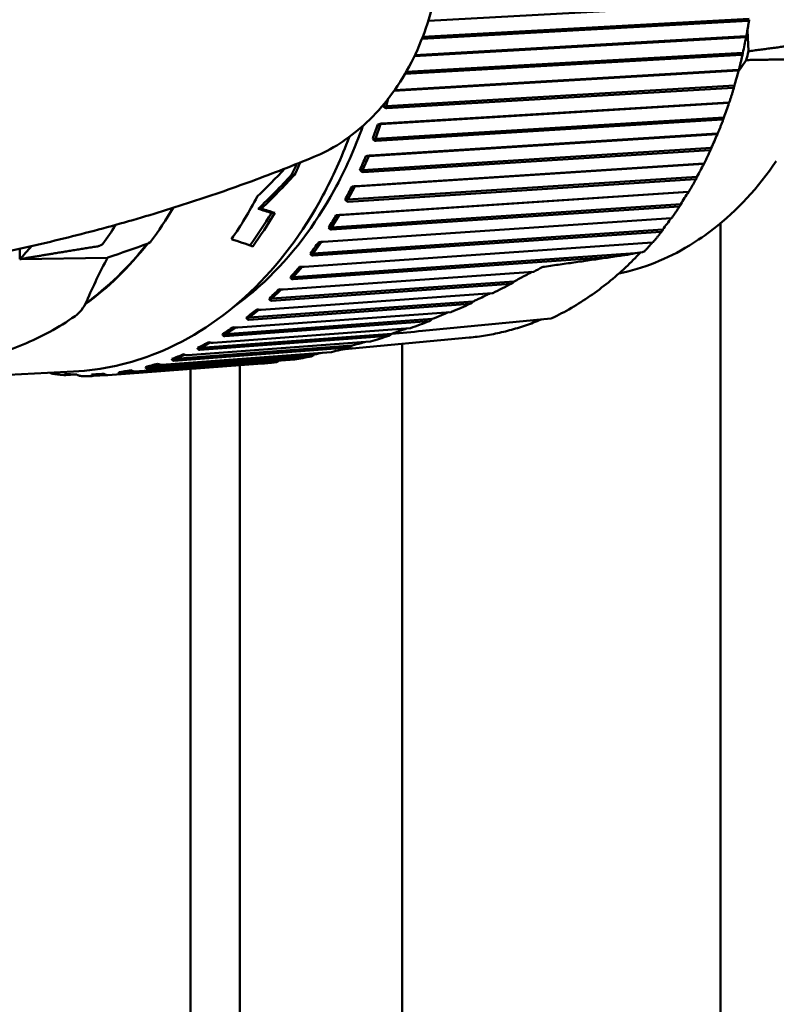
# Model space of a CAD drawing. Header units: millimetres. Extents: x 0 to 4878, y -120 to 1682.
# Tile 212 of 213: x 1248 to 1272, y 1303 to 1334. Entities that reach past the tile are written whole.
import ezdxf

# ---------------------------------------------------------------- set-up
doc = ezdxf.new("R2010")
doc.units = ezdxf.units.MM
doc.header["$LTSCALE"] = 2
doc.layers.add('Sichtbar (ISO)', color=7, linetype='Continuous', lineweight=50)

msp = doc.modelspace()

# ---------------------------------------------------------------- linework, layer by layer
at = {"layer": 'Sichtbar (ISO)'}
for p, q in [((1270.7689, 1334.2669), (1260.8161, 1333.7201)), ((1270.6726, 1333.7195), (1260.6203, 1333.1672)), ((1270.7007, 1333.7779), (1260.643, 1333.2253)), ((1270.6446, 1333.4198), (1270.6773, 1332.7822)), ((1270.6037, 1333.2151), (1260.3867, 1332.6316)), ((1260.4009, 1332.6614), (1270.5905, 1333.2432)), ((1270.6037, 1333.2151), (1270.6089, 1333.2273)), ((1270.4732, 1332.6749), (1260.0949, 1332.0822)), ((1270.5049, 1332.7362), (1260.1306, 1332.1438)), ((1270.5025, 1332.7116), (1270.5049, 1332.7362)), ((1270.6084, 1332.5103), (1270.362, 1332.1471)), ((1270.3726, 1332.1872), (1259.7575, 1331.5586)), ((1259.775, 1331.5835), (1270.3613, 1332.2103)), ((1270.3726, 1332.1872), (1270.3786, 1332.1973)), ((1270.2439, 1331.7218), (1259.5172, 1331.0866)), ((1270.2086, 1331.658), (1259.5399, 1331.0261)), ((1270.24, 1331.6961), (1270.2439, 1331.7218)), ((1270.0774, 1331.1902), (1259.3437, 1330.5328)), ((1259.3921, 1330.5543), (1270.0676, 1331.2081)), ((1259.5825, 1331.3225), (1259.5172, 1331.0866)), ((1270.0774, 1331.1902), (1270.084, 1331.1982)), ((1259.5172, 1331.0866), (1259.432, 1331.0825)), ((1269.9196, 1330.7414), (1259.1859, 1330.084)), ((1269.8803, 1330.6755), (1259.2048, 1330.0216)), ((1269.9141, 1330.7149), (1269.9196, 1330.7414)), ((1259.0275, 1329.5685), (1269.7113, 1330.2435)), ((1259.3437, 1330.5328), (1259.1859, 1330.084)), ((1259.3437, 1330.5328), (1259.2585, 1330.5287)), ((1269.7198, 1330.2309), (1269.7269, 1330.2368)), ((1269.7198, 1330.2309), (1258.9778, 1329.5522)), ((1259.1859, 1330.084), (1259.1007, 1330.0799)), ((1269.5341, 1329.8018), (1258.792, 1329.1231)), ((1269.4908, 1329.7342), (1258.807, 1329.0591)), ((1269.5269, 1329.7747), (1269.5341, 1329.8018)), ((1258.9778, 1329.5522), (1258.792, 1329.1231)), ((1258.9778, 1329.5522), (1258.8927, 1329.5481)), ((1269.3025, 1329.3159), (1258.5508, 1328.617)), ((1258.6015, 1328.6279), (1269.2949, 1329.3231)), ((1258.792, 1329.1231), (1258.7069, 1329.119)), ((1269.3025, 1329.3159), (1269.31, 1329.3196)), ((1256.6045, 1328.9724), (1256.697, 1328.9774)), ((1269.09, 1328.9094), (1258.3383, 1328.2104)), ((1269.0427, 1328.8406), (1258.3493, 1328.1453)), ((1269.0812, 1328.8818), (1269.09, 1328.9094)), ((1268.8282, 1328.4515), (1258.0656, 1327.7334)), ((1258.1169, 1327.7389), (1268.8212, 1328.4531)), ((1258.5508, 1328.617), (1258.3383, 1328.2104)), ((1258.5508, 1328.617), (1258.4657, 1328.6128)), ((1268.8282, 1328.4515), (1268.836, 1328.4528)), ((1258.3383, 1328.2104), (1258.2532, 1328.2063)), ((1255.5774, 1327.9282), (1255.6769, 1327.9336)), ((1268.5905, 1328.0703), (1257.8279, 1327.3522)), ((1268.539, 1328.0008), (1257.8347, 1327.2865)), ((1268.58, 1328.0424), (1268.5905, 1328.0703)), ((1255.9811, 1327.7972), (1256.0819, 1327.8026)), ((1257.5771, 1326.9076), (1268.2934, 1327.6395)), ((1258.0656, 1327.7334), (1257.8279, 1327.3522)), ((1258.0656, 1327.7334), (1257.9805, 1327.7293)), ((1268.0389, 1327.2903), (1257.2642, 1326.5544)), ((1267.9832, 1327.2204), (1257.2668, 1326.4884)), ((1257.8279, 1327.3522), (1257.7427, 1327.3481)), ((1268.0267, 1327.2623), (1268.0389, 1327.2903)), ((1269.812, 1327.478), (1269.812, 1295.4886)), ((1257.5241, 1326.9055), (1257.2642, 1326.5544)), ((1256.9858, 1326.1396), (1267.7152, 1326.8879)), ((1248.2264, 1326.3746), (1250.9307, 1326.4202)), ((1266.2327, 1326.4249), (1256.6496, 1325.7565)), ((1267.1889, 1326.5572), (1256.651, 1325.8223)), ((1257.2642, 1326.5544), (1257.179, 1326.5503)), ((1267.4014, 1326.5882), (1267.1889, 1326.5572)), ((1256.3469, 1325.4403), (1264.0495, 1325.9874)), ((1256.9287, 1326.1387), (1256.651, 1325.8223)), ((1263.4643, 1325.6917), (1255.9927, 1325.161)), ((1256.651, 1325.8223), (1256.5658, 1325.8182)), ((1263.3608, 1325.6197), (1255.9871, 1325.0959)), ((1256.2851, 1325.4409), (1255.9927, 1325.161)), ((1255.6649, 1324.8144), (1262.7806, 1325.3278)), ((1255.9927, 1325.161), (1255.9075, 1325.1569)), ((1262.0919, 1325.0023), (1255.2839, 1324.5111)), ((1262.1958, 1325.073), (1255.2936, 1324.575)), ((1255.5976, 1324.817), (1255.2936, 1324.575)), ((1260.9328, 1324.5343), (1254.5585, 1324.0683)), ((1254.9445, 1324.2661), (1261.5124, 1324.7463)), ((1255.2936, 1324.575), (1255.2084, 1324.5709)), ((1264.5879, 1324.5457), (1260.6319, 1324.1643)), ((1264.3045, 1324.5218), (1264.3048, 1324.5219)), ((1254.1904, 1323.7992), (1260.2553, 1324.2474)), ((1260.8291, 1324.4654), (1254.5449, 1324.0059)), ((1254.8705, 1324.2714), (1254.5585, 1324.0683)), ((1259.5834, 1324.0132), (1253.7749, 1323.584)), ((1259.6871, 1324.0799), (1253.7925, 1323.6444)), ((1254.5585, 1324.0683), (1254.4733, 1324.0642)), ((1262.0739, 1323.9594), (1258.1377, 1323.5889)), ((1258.3679, 1323.6496), (1252.9795, 1323.2481)), ((1258.4704, 1323.7136), (1253.0008, 1323.3061)), ((1253.408, 1323.417), (1259.0209, 1323.8352)), ((1253.7925, 1323.6444), (1253.7074, 1323.6403)), ((1254.1088, 1323.8082), (1253.7925, 1323.6444)), ((1260.012, 1284.1756), (1260.012, 1323.7653)), ((1251.7794, 1322.9161), (1256.694, 1323.2856)), ((1257.2027, 1323.3782), (1252.1639, 1323.0006)), ((1257.3037, 1323.439), (1252.1889, 1323.0558)), ((1252.6025, 1323.122), (1257.8248, 1323.5132)), ((1253.0008, 1323.3061), (1252.9157, 1323.302)), ((1253.3174, 1323.4309), (1253.0008, 1323.3061)), ((1250.9444, 1322.801), (1255.6929, 1323.1582)), ((1256.1303, 1323.2037), (1251.3337, 1322.8432)), ((1252.1889, 1323.0558), (1252.1037, 1323.0517)), ((1252.5018, 1323.1424), (1252.1889, 1323.0558)), ((1253.487, 1322.9922), (1253.487, 1067.8237)), ((1255.012, 1323.107), (1255.012, 1284.1756)), ((1246.2411, 1322.7358), (1249.8838, 1322.9118)), ((1249.9412, 1322.8238), (1249.6525, 1322.8022)), ((1250.5263, 1322.8254), (1250.4412, 1322.8213)), ((1250.8974, 1322.8072), (1250.4947, 1322.7769)), ((1250.8208, 1322.8411), (1250.5263, 1322.8254)), ((1251.3622, 1322.8952), (1251.277, 1322.8911)), ((1251.6676, 1322.9452), (1251.3622, 1322.8952)), ((1251.7277, 1322.9227), (1251.3622, 1322.8952))]:
    msp.add_line(p, q, dxfattribs=at)
msp.add_arc((1264.578, 1324.6454), 0.1, 280.44527, 295.56506, dxfattribs=at)
for centre, major_axis, ratio, start_param, end_param in [((1262.3662, 1332.508), (4.5953, 11.9951), 0.6034427, 4.9581107, 4.9970383), ((1261.896, 1336.7576), (0.5853, -12.1151), 0.7588802, 1.1762128, 1.2000504), ((1262.1159, 1331.4693), (5.7504, 11.4861), 0.5840807, 5.0179632, 5.0568908), ((1259.544, 1331.3175), (0.2443, 0.8803), 0.0513534, 1.7644257, 1.8552802), ((1261.8008, 1330.4637), (6.8097, 10.8915), 0.5606383, 5.0735953, 5.112523), ((1259.2272, 1330.3066), (0.2994, 0.8488), 0.0508278, 1.3240028, 1.8590574), ((1261.4229, 1329.498), (7.7684, 10.2299), 0.5332757, 5.1246936, 5.1636213), ((1248.0651, 1336.0894), (0.6394, -13.2346), 0.7588802, 0.9672465, 1.0004986), ((1255.6189, 1336.5735), (0.1384, -7.3705), 0.7464272, 0.2831777, 0.28323), ((1258.8474, 1329.3359), (0.3525, 0.8115), 0.0500928, 1.3279589, 1.8630135), ((1251.644, 1336.2623), (10.0647, 12.5732), 0.5121831, 4.4757226, 4.5521224), ((1248.0651, 1336.0894), (-0.6346, 13.1347), 0.7588802, 4.1035421, 4.1337964), ((1260.9848, 1328.5788), (8.6259, 9.5179), 0.5021798, 5.1711103, 5.210038), ((1251.8443, 1336.272), (9.4769, 12.4763), 0.5331897, 4.4286418, 4.5240486), ((1251.8443, 1336.272), (9.549, 12.5711), 0.5331897, 4.4350881, 4.5293456), ((1258.407, 1328.4119), (0.4032, 0.7687), 0.0490863, 1.3321066, 1.8671611), ((1260.4896, 1327.7124), (9.3853, 8.7701), 0.467563, 5.2128286, 5.2517563), ((1247.2259, 1336.0488), (-0.6394, 13.2346), 0.7588802, 3.9229801, 4.0510161), ((1120.9957, 1325.7798), (-157.2296, 12.0188), 0.149249, 3.6915216, 3.6965074), ((1118.0742, 1325.6782), (-160.9627, 12.3044), 0.1492481, 3.69373, 3.6985984), ((1248.0651, 1336.0894), (-0.6346, 13.1347), 0.7588802, 3.8908747, 3.9930332), ((1248.0651, 1336.0894), (0.6394, -13.2346), 0.7588802, 0.7536506, 0.8580854), ((1257.9092, 1327.541), (0.4511, 0.7206), 0.0477342, 1.3364456, 1.8715001), ((1259.9406, 1326.9048), (10.0513, 7.998), 0.4296617, 5.2499262, 5.2884524), ((1243.7153, 1335.8792), (0.6177, -12.7851), 0.7588802, 0.7507599, 0.8131719), ((1216.0417, 1334.5423), (45.5473, -10.769), 0.0618802, 0.5420343, 0.5697712), ((1257.3573, 1326.7291), (0.4959, 0.6676), 0.0459517, 1.3409575, 1.8760121), ((1242.4144, 1335.8164), (0.5791, -11.986), 0.7588802, 0.6278892, 0.6806712), ((1245.4906, 1335.965), (-0.6032, 12.4854), 0.7588802, 3.6024832, 3.8586075), ((1245.4716, 1335.9641), (0.6032, -12.4854), 0.7588802, 0.4645244, 0.7160605), ((1267.4208, 1326.6514), (0.0955, 0.0452), 0.512943, 4.3989158, 5.405081), ((1267.4452, 1326.6433), (0.0713, 0.0484), 0.388739, 3.8181502, 4.0086169), ((1256.7551, 1325.9818), (0.5374, 0.61), 0.043646, 1.3455997, 1.8806543), ((1256.1067, 1325.3042), (0.5751, 0.5482), 0.0407226, 1.3502989, 1.8853534), ((1255.4165, 1324.7009), (0.6089, 0.4828), 0.0370949, 1.3549458, 1.8900004), ((1254.6893, 1324.1761), (0.6386, 0.414), 0.0326979, 1.3593935, 1.894448), ((1253.93, 1323.7332), (0.6639, 0.3425), 0.0275052, 1.3634604, 1.8985149), ((1253.1438, 1323.3754), (0.6846, 0.2687), 0.0215452, 1.3669425, 1.9019971), ((1252.336, 1323.1051), (0.7006, 0.1931), 0.0149146, 1.3696344, 1.9046889), ((1249.8394, 1322.8345), (0.7199, -0.0395), 0.0070525, 4.3766641, 4.9117186), ((1251.5123, 1322.9241), (0.7119, 0.1162), 0.0077806, 1.3713561, 1.9064106)]:
    msp.add_ellipse(centre, major_axis=major_axis, ratio=ratio, start_param=start_param, end_param=end_param, dxfattribs=at)
for points, knots in [([(1257.0235, 1343.6792), (1257.6044, 1343.4651), (1258.1501, 1343.1381), (1259.1561, 1342.2815), (1259.6096, 1341.741), (1260.3735, 1340.4992), (1260.678, 1339.7923), (1261.1014, 1338.2915), (1261.2181, 1337.4968), (1261.2516, 1335.9018), (1261.168, 1335.1016), (1260.8053, 1333.5744), (1260.5265, 1332.8474), (1259.7942, 1331.5453), (1259.3424, 1330.9685), (1258.3579, 1330.0845), (1257.8419, 1329.753), (1257.2893, 1329.5255)], [1.8456468, 1.8456468, 1.8456468, 1.8456468, 2.1458916, 2.1458916, 2.4647228, 2.4647228, 2.7957141, 2.7957141, 3.1302956, 3.1302956, 3.4653164, 3.4653164, 3.7999177, 3.7999177, 4.1309472, 4.1309472, 4.4207795, 4.4207795, 4.4207795, 4.4207795]), ([(1270.6991, 1333.747), (1270.6937, 1333.7125), (1270.6882, 1333.6779), (1270.6769, 1333.609), (1270.6712, 1333.5745), (1270.6596, 1333.5057), (1270.6537, 1333.4713), (1270.6416, 1333.4026), (1270.6354, 1333.3683), (1270.6229, 1333.2998), (1270.6166, 1333.2655), (1270.6101, 1333.2313)], [0.269031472, 0.269031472, 0.269031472, 0.269031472, 0.277156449, 0.277156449, 0.285281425, 0.285281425, 0.293406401, 0.293406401, 0.301531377, 0.301531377, 0.309656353, 0.309656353, 0.309656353, 0.309656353]), ([(1270.6726, 1333.7195), (1270.6794, 1333.7199), (1270.6858, 1333.7227), (1270.695, 1333.7319), (1270.6984, 1333.7407), (1270.6996, 1333.7509), (1270.6997, 1333.7527), (1270.6998, 1333.7544)], [-0.0711820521, -0.0711820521, -0.0711820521, -0.0711820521, -0.0680336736, -0.0680336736, -0.0641085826, -0.0641085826, -0.0633683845, -0.0633683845, -0.0633683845, -0.0633683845]), ([(1270.6089, 1333.2273), (1270.6092, 1333.2282), (1270.6096, 1333.2291), (1270.611, 1333.2344), (1270.6099, 1333.2387), (1270.603, 1333.2427), (1270.5972, 1333.2436), (1270.5905, 1333.2432)], [-0.0079867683, -0.0079867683, -0.0079867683, -0.0079867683, -0.0072465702, -0.0072465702, -0.0033214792, -0.0033214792, -0.0001731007, -0.0001731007, -0.0001731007, -0.0001731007]), ([(1270.5011, 1332.7028), (1270.4936, 1332.6692), (1270.4859, 1332.6355), (1270.4704, 1332.5684), (1270.4626, 1332.5348), (1270.4467, 1332.4678), (1270.4386, 1332.4344), (1270.4223, 1332.3676), (1270.414, 1332.3342), (1270.3973, 1332.2676), (1270.3888, 1332.2344), (1270.3803, 1332.2011)], [0.35176309, 0.35176309, 0.35176309, 0.35176309, 0.359863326, 0.359863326, 0.367963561, 0.367963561, 0.376063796, 0.376063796, 0.384164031, 0.384164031, 0.392264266, 0.392264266, 0.392264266, 0.392264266]), ([(1270.4732, 1332.6749), (1270.48, 1332.6754), (1270.4866, 1332.6783), (1270.4963, 1332.688), (1270.5002, 1332.6972), (1270.5021, 1332.708), (1270.5023, 1332.7098), (1270.5025, 1332.7116)], [-0.0711820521, -0.0711820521, -0.0711820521, -0.0711820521, -0.0680336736, -0.0680336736, -0.0641085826, -0.0641085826, -0.0633683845, -0.0633683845, -0.0633683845, -0.0633683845]), ([(1270.3786, 1332.1973), (1270.379, 1332.1981), (1270.3794, 1332.1988), (1270.3812, 1332.2032), (1270.3804, 1332.2067), (1270.3738, 1332.21), (1270.3681, 1332.2107), (1270.3613, 1332.2103)], [-0.0079867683, -0.0079867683, -0.0079867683, -0.0079867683, -0.0072465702, -0.0072465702, -0.0033214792, -0.0033214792, -0.0001731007, -0.0001731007, -0.0001731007, -0.0001731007]), ([(1270.2377, 1331.6857), (1270.2281, 1331.6531), (1270.2184, 1331.6206), (1270.1987, 1331.5558), (1270.1888, 1331.5234), (1270.1688, 1331.4587), (1270.1587, 1331.4265), (1270.1383, 1331.362), (1270.128, 1331.3299), (1270.1071, 1331.2657), (1270.0966, 1331.2336), (1270.086, 1331.2017)], [0.434510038, 0.434510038, 0.434510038, 0.434510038, 0.442579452, 0.442579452, 0.450648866, 0.450648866, 0.45871828, 0.45871828, 0.466787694, 0.466787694, 0.474857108, 0.474857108, 0.474857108, 0.474857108]), ([(1270.2086, 1331.658), (1270.2153, 1331.6584), (1270.2221, 1331.6615), (1270.2324, 1331.6715), (1270.2368, 1331.6811), (1270.2393, 1331.6923), (1270.2397, 1331.6942), (1270.24, 1331.6961)], [-0.0711820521, -0.0711820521, -0.0711820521, -0.0711820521, -0.0680336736, -0.0680336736, -0.0641085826, -0.0641085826, -0.0633683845, -0.0633683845, -0.0633683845, -0.0633683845]), ([(1270.084, 1331.1982), (1270.0844, 1331.1988), (1270.0849, 1331.1994), (1270.087, 1331.2029), (1270.0864, 1331.2056), (1270.08, 1331.208), (1270.0743, 1331.2085), (1270.0676, 1331.2081)], [-0.0079867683, -0.0079867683, -0.0079867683, -0.0079867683, -0.0072465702, -0.0072465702, -0.0033214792, -0.0033214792, -0.0001731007, -0.0001731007, -0.0001731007, -0.0001731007]), ([(1259.432, 1331.0825), (1259.4491, 1331.0652), (1259.4702, 1331.0484), (1259.5045, 1331.0304), (1259.5233, 1331.0253), (1259.5377, 1331.026), (1259.5385, 1331.026), (1259.5392, 1331.0261), (1259.54, 1331.0261)], [0.129222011, 0.129222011, 0.129222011, 0.129222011, 0.13675171, 0.13675171, 0.143393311, 0.143393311, 0.143393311, 0.143733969, 0.143733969, 0.143733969, 0.143733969]), ([(1259.3921, 1330.5543), (1259.3914, 1330.5543), (1259.3906, 1330.5542), (1259.3899, 1330.5542), (1259.3755, 1330.5535), (1259.3541, 1330.5506), (1259.3116, 1330.5424), (1259.2831, 1330.5355), (1259.2585, 1330.5287)], [0.143052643, 0.143052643, 0.143052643, 0.143052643, 0.143393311, 0.143393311, 0.143393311, 0.150034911, 0.150034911, 0.157564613, 0.157564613, 0.157564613, 0.157564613]), ([(1269.9105, 1330.7025), (1269.8989, 1330.6713), (1269.8872, 1330.6402), (1269.8637, 1330.578), (1269.8518, 1330.5471), (1269.8278, 1330.4852), (1269.8158, 1330.4544), (1269.7914, 1330.3928), (1269.7791, 1330.362), (1269.7544, 1330.3007), (1269.742, 1330.2702), (1269.7294, 1330.2396)], [0.517271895, 0.517271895, 0.517271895, 0.517271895, 0.525304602, 0.525304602, 0.533337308, 0.533337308, 0.541370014, 0.541370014, 0.54940272, 0.54940272, 0.557435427, 0.557435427, 0.557435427, 0.557435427]), ([(1269.8803, 1330.6755), (1269.8871, 1330.676), (1269.8941, 1330.6791), (1269.905, 1330.6895), (1269.91, 1330.6994), (1269.9132, 1330.711), (1269.9136, 1330.7129), (1269.9141, 1330.7149)], [-0.0711820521, -0.0711820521, -0.0711820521, -0.0711820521, -0.0680336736, -0.0680336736, -0.0641085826, -0.0641085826, -0.0633683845, -0.0633683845, -0.0633683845, -0.0633683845]), ([(1258.8021, 1330.4834), (1258.5543, 1329.7872), (1258.2578, 1329.123), (1257.3219, 1327.4131), (1256.5916, 1326.4576), (1255.4537, 1325.3903), (1255.1288, 1325.1236), (1254.7928, 1324.8842)], [6.78384921, 6.78384921, 6.78384921, 6.78384921, 6.96573102, 6.96573102, 7.28450351, 7.28450351, 7.40459896, 7.40459896, 7.40459896, 7.40459896]), ([(1269.7269, 1330.2368), (1269.7275, 1330.2372), (1269.7279, 1330.2376), (1269.7303, 1330.2401), (1269.7299, 1330.2421), (1269.7237, 1330.2437), (1269.7181, 1330.2439), (1269.7113, 1330.2435)], [-0.0079867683, -0.0079867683, -0.0079867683, -0.0079867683, -0.0072465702, -0.0072465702, -0.0033214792, -0.0033214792, -0.0001731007, -0.0001731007, -0.0001731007, -0.0001731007]), ([(1258.375, 1330.1378), (1258.1433, 1329.5082), (1257.8724, 1328.9041), (1256.9519, 1327.1904), (1256.1936, 1326.1814), (1254.4653, 1324.5382), (1253.4963, 1323.9028), (1251.6352, 1323.1483), (1250.7632, 1322.9543), (1249.8838, 1322.9118)], [6.796603, 6.796603, 6.796603, 6.796603, 6.9570536, 6.9570536, 7.2782452, 7.2782452, 7.5981761, 7.5981761, 7.857978, 7.857978, 7.857978, 7.857978]), ([(1259.1007, 1330.0799), (1259.1167, 1330.0621), (1259.1366, 1330.0447), (1259.1697, 1330.0261), (1259.1882, 1330.0208), (1259.2026, 1330.0214), (1259.2033, 1330.0215), (1259.2041, 1330.0215), (1259.2048, 1330.0216)], [0.129222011, 0.129222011, 0.129222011, 0.129222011, 0.13675171, 0.13675171, 0.143393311, 0.143393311, 0.143393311, 0.143733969, 0.143733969, 0.143733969, 0.143733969]), ([(1269.5217, 1329.7599), (1269.5083, 1329.7303), (1269.4947, 1329.7008), (1269.4674, 1329.6419), (1269.4536, 1329.6125), (1269.426, 1329.5539), (1269.412, 1329.5247), (1269.384, 1329.4664), (1269.3699, 1329.4373), (1269.3415, 1329.3793), (1269.3272, 1329.3504), (1269.3128, 1329.3216)], [0.600047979, 0.600047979, 0.600047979, 0.600047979, 0.608038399, 0.608038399, 0.61602882, 0.61602882, 0.62401924, 0.62401924, 0.63200966, 0.63200966, 0.640000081, 0.640000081, 0.640000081, 0.640000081]), ([(1269.4908, 1329.7342), (1269.4976, 1329.7347), (1269.5048, 1329.738), (1269.5163, 1329.7486), (1269.5219, 1329.7587), (1269.5258, 1329.7706), (1269.5264, 1329.7726), (1269.5269, 1329.7747)], [-0.0711820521, -0.0711820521, -0.0711820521, -0.0711820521, -0.0680336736, -0.0680336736, -0.0641085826, -0.0641085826, -0.0633683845, -0.0633683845, -0.0633683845, -0.0633683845]), ([(1246.963, 1326.434), (1247.7092, 1326.5805), (1248.4465, 1326.7408), (1249.8998, 1327.0871), (1250.6158, 1327.273), (1252.0233, 1327.6681), (1252.7149, 1327.8772), (1254.0709, 1328.316), (1254.7353, 1328.5458), (1256.0348, 1329.023), (1256.6697, 1329.2705), (1257.289, 1329.5254)], [7.99366249, 7.99366249, 7.99366249, 7.99366249, 8.02403776, 8.02403776, 8.05441303, 8.05441303, 8.0847883, 8.0847883, 8.11516357, 8.11516357, 8.14553884, 8.14553884, 8.14553884, 8.14553884]), ([(1259.0275, 1329.5685), (1259.0268, 1329.5684), (1259.026, 1329.5684), (1259.0253, 1329.5684), (1259.0109, 1329.5677), (1258.9894, 1329.5653), (1258.9465, 1329.5588), (1258.9176, 1329.5534), (1258.8927, 1329.5481)], [0.143052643, 0.143052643, 0.143052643, 0.143052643, 0.143393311, 0.143393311, 0.143393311, 0.150034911, 0.150034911, 0.157564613, 0.157564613, 0.157564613, 0.157564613]), ([(1271.5358, 1329.4004), (1270.9788, 1328.5786), (1270.3279, 1327.8738), (1269.3629, 1327.123), (1269.1147, 1326.9518), (1268.1696, 1326.3794), (1267.4367, 1326.0891), (1266.6842, 1325.9343)], [0.00010804, 0.00010804, 0.00010804, 0.00010804, 0.33499026, 0.33499026, 0.44620964, 0.44620964, 0.74794187, 0.74794187, 0.74794187, 0.74794187]), ([(1258.7069, 1329.119), (1258.7216, 1329.1007), (1258.7405, 1329.0829), (1258.7723, 1329.0638), (1258.7904, 1329.0583), (1258.8048, 1329.059), (1258.8055, 1329.059), (1258.8063, 1329.0591), (1258.807, 1329.0591)], [0.129222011, 0.129222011, 0.129222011, 0.129222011, 0.13675171, 0.13675171, 0.143393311, 0.143393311, 0.143393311, 0.143733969, 0.143733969, 0.143733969, 0.143733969]), ([(1269.31, 1329.3196), (1269.3106, 1329.3198), (1269.3111, 1329.3201), (1269.3136, 1329.3216), (1269.3133, 1329.3228), (1269.3073, 1329.3235), (1269.3017, 1329.3235), (1269.2949, 1329.3231)], [-0.0079867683, -0.0079867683, -0.0079867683, -0.0079867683, -0.0072465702, -0.0072465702, -0.0033214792, -0.0033214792, -0.0001731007, -0.0001731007, -0.0001731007, -0.0001731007]), ([(1269.0739, 1328.8645), (1269.0587, 1328.8367), (1269.0434, 1328.809), (1269.0126, 1328.7537), (1268.9971, 1328.7261), (1268.9659, 1328.6712), (1268.9503, 1328.6438), (1268.9188, 1328.5892), (1268.903, 1328.5619), (1268.8711, 1328.5076), (1268.8551, 1328.4806), (1268.8391, 1328.4536)], [0.682837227, 0.682837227, 0.682837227, 0.682837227, 0.690780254, 0.690780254, 0.69872328, 0.69872328, 0.706666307, 0.706666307, 0.714609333, 0.714609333, 0.722552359, 0.722552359, 0.722552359, 0.722552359]), ([(1269.0427, 1328.8406), (1269.0495, 1328.8411), (1269.0569, 1328.8445), (1269.0689, 1328.8553), (1269.0752, 1328.8656), (1269.0798, 1328.8777), (1269.0805, 1328.8797), (1269.0812, 1328.8818)], [-0.0711820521, -0.0711820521, -0.0711820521, -0.0711820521, -0.0680336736, -0.0680336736, -0.0641085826, -0.0641085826, -0.0633683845, -0.0633683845, -0.0633683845, -0.0633683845]), ([(1258.6015, 1328.6279), (1258.6007, 1328.6278), (1258.6, 1328.6278), (1258.5993, 1328.6278), (1258.5849, 1328.6271), (1258.5633, 1328.6252), (1258.5201, 1328.6204), (1258.4909, 1328.6165), (1258.4657, 1328.6128)], [0.143052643, 0.143052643, 0.143052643, 0.143052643, 0.143393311, 0.143393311, 0.143393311, 0.150034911, 0.150034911, 0.157564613, 0.157564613, 0.157564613, 0.157564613]), ([(1268.836, 1328.4528), (1268.8366, 1328.4529), (1268.8371, 1328.453), (1268.8397, 1328.4536), (1268.8395, 1328.4539), (1268.8335, 1328.4538), (1268.828, 1328.4535), (1268.8212, 1328.4531)], [-0.0079867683, -0.0079867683, -0.0079867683, -0.0079867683, -0.0072465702, -0.0072465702, -0.0033214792, -0.0033214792, -0.0001731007, -0.0001731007, -0.0001731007, -0.0001731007]), ([(1258.2532, 1328.2063), (1258.2667, 1328.1877), (1258.2844, 1328.1695), (1258.315, 1328.1501), (1258.3327, 1328.1445), (1258.3471, 1328.1452), (1258.3478, 1328.1452), (1258.3485, 1328.1453), (1258.3493, 1328.1453)], [0.129222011, 0.129222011, 0.129222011, 0.129222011, 0.13675171, 0.13675171, 0.143393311, 0.143393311, 0.143393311, 0.143733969, 0.143733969, 0.143733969, 0.143733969]), ([(1268.5701, 1328.0225), (1268.5532, 1327.9966), (1268.5363, 1327.9709), (1268.5022, 1327.9195), (1268.4851, 1327.894), (1268.4508, 1327.843), (1268.4335, 1327.8176), (1268.3988, 1327.767), (1268.3814, 1327.7418), (1268.3465, 1327.6916), (1268.3289, 1327.6666), (1268.3112, 1327.6417)], [0.765638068, 0.765638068, 0.765638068, 0.765638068, 0.773529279, 0.773529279, 0.781420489, 0.781420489, 0.7893117, 0.7893117, 0.79720291, 0.79720291, 0.805094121, 0.805094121, 0.805094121, 0.805094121]), ([(1268.539, 1328.0008), (1268.5459, 1328.0013), (1268.5534, 1328.0047), (1268.5661, 1328.0156), (1268.573, 1328.026), (1268.5783, 1328.0383), (1268.5792, 1328.0403), (1268.58, 1328.0424)], [-0.0711820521, -0.0711820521, -0.0711820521, -0.0711820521, -0.0680336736, -0.0680336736, -0.0641085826, -0.0641085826, -0.0633683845, -0.0633683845, -0.0633683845, -0.0633683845]), ([(1258.1169, 1327.7389), (1258.1162, 1327.7388), (1258.1154, 1327.7388), (1258.1147, 1327.7387), (1258.1003, 1327.738), (1258.0787, 1327.7367), (1258.0352, 1327.7337), (1258.0059, 1327.7314), (1257.9805, 1327.7293)], [0.143052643, 0.143052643, 0.143052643, 0.143052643, 0.143393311, 0.143393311, 0.143393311, 0.150034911, 0.150034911, 0.157564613, 0.157564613, 0.157564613, 0.157564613]), ([(1268.3111, 1327.6417), (1268.3109, 1327.6414), (1268.3101, 1327.6412), (1268.3058, 1327.6405), (1268.3002, 1327.64), (1268.2934, 1327.6395)], [-0.0052733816, -0.0052733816, -0.0052733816, -0.0052733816, -0.0033214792, -0.0033214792, -0.0001731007, -0.0001731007, -0.0001731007, -0.0001731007]), ([(1257.7427, 1327.3481), (1257.7551, 1327.3293), (1257.7716, 1327.311), (1257.8008, 1327.2913), (1257.8181, 1327.2856), (1257.8325, 1327.2863), (1257.8332, 1327.2864), (1257.834, 1327.2864), (1257.8347, 1327.2865)], [0.129222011, 0.129222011, 0.129222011, 0.129222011, 0.13675171, 0.13675171, 0.143393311, 0.143393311, 0.143393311, 0.143733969, 0.143733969, 0.143733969, 0.143733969]), ([(1268.0135, 1327.2395), (1267.9952, 1327.2158), (1267.9767, 1327.1922), (1267.9398, 1327.1452), (1267.9212, 1327.1217), (1267.8839, 1327.0751), (1267.8652, 1327.0519), (1267.8276, 1327.0057), (1267.8088, 1326.9826), (1267.7709, 1326.9368), (1267.752, 1326.914), (1267.7329, 1326.8913)], [0.848448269, 0.848448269, 0.848448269, 0.848448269, 0.856284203, 0.856284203, 0.864120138, 0.864120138, 0.871956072, 0.871956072, 0.879792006, 0.879792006, 0.88762794, 0.88762794, 0.88762794, 0.88762794]), ([(1267.9832, 1327.2204), (1267.9901, 1327.221), (1267.9978, 1327.2244), (1268.0111, 1327.2354), (1268.0186, 1327.2458), (1268.0248, 1327.2581), (1268.0257, 1327.2602), (1268.0267, 1327.2623)], [-0.0711820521, -0.0711820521, -0.0711820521, -0.0711820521, -0.0680336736, -0.0680336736, -0.0641085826, -0.0641085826, -0.0633683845, -0.0633683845, -0.0633683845, -0.0633683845]), ([(1252.2181, 1326.9201), (1252.2182, 1326.9196), (1252.2183, 1326.919), (1252.2214, 1326.9015), (1252.2226, 1326.8867), (1252.2219, 1326.8746)], [-0.000348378, -0.000348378, -0.000348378, -0.000348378, 0, 0, 0.01065434, 0.01065434, 0.01065434, 0.01065434]), ([(1257.5771, 1326.9075), (1257.5764, 1326.9075), (1257.5756, 1326.9075), (1257.5749, 1326.9074), (1257.5605, 1326.9067), (1257.5388, 1326.9059), (1257.4953, 1326.9046), (1257.4659, 1326.9039), (1257.4404, 1326.9034)], [0.143052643, 0.143052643, 0.143052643, 0.143052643, 0.143393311, 0.143393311, 0.143393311, 0.150034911, 0.150034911, 0.157564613, 0.157564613, 0.157564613, 0.157564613]), ([(1250.7859, 1326.8509), (1250.7768, 1326.8386), (1250.7637, 1326.8267), (1250.7334, 1326.8066), (1250.7162, 1326.7984), (1250.6686, 1326.7798), (1250.6338, 1326.7714), (1250.5987, 1326.7659)], [0.087833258, 0.087833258, 0.087833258, 0.087833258, 0.093068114, 0.093068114, 0.09830297, 0.09830297, 0.108409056, 0.108409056, 0.108409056, 0.108409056]), ([(1267.7328, 1326.8913), (1267.7324, 1326.8908), (1267.7316, 1326.8903), (1267.7276, 1326.8891), (1267.722, 1326.8884), (1267.7152, 1326.8879)], [-0.0048702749, -0.0048702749, -0.0048702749, -0.0048702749, -0.0033214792, -0.0033214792, -0.0001731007, -0.0001731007, -0.0001731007, -0.0001731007]), ([(1257.179, 1326.5503), (1257.1901, 1326.5314), (1257.2054, 1326.513), (1257.2333, 1326.4932), (1257.2502, 1326.4876), (1257.2646, 1326.4883), (1257.2654, 1326.4883), (1257.2661, 1326.4883), (1257.2668, 1326.4884)], [0.129222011, 0.129222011, 0.129222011, 0.129222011, 0.13675171, 0.13675171, 0.143393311, 0.143393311, 0.143393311, 0.143733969, 0.143733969, 0.143733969, 0.143733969]), ([(1266.7409, 1326.4825), (1266.5809, 1326.4593), (1266.4209, 1326.4361), (1266.1009, 1326.3898), (1265.9408, 1326.3667), (1265.6206, 1326.3205), (1265.4605, 1326.2974), (1265.1401, 1326.2513), (1264.9799, 1326.2283), (1264.6595, 1326.1823), (1264.4992, 1326.1593), (1264.3389, 1326.1364)], [4.7306496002, 4.7306496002, 4.7306496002, 4.7306496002, 4.7310945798, 4.7310945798, 4.7315395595, 4.7315395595, 4.7319845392, 4.7319845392, 4.7324295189, 4.7324295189, 4.7328744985, 4.7328744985, 4.7328744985, 4.7328744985]), ([(1264.6211, 1324.5552), (1264.824, 1324.6523), (1265.0241, 1324.7582), (1265.4183, 1324.9874), (1265.6122, 1325.1107), (1265.993, 1325.374), (1266.1799, 1325.514), (1266.5458, 1325.8102), (1266.7248, 1325.9664), (1267.0532, 1326.2745), (1267.2036, 1326.4248), (1267.3505, 1326.5808)], [5.01717904, 5.01717904, 5.01717904, 5.01717904, 5.083386, 5.083386, 5.14959297, 5.14959297, 5.21579994, 5.21579994, 5.2820069, 5.2820069, 5.3403019, 5.3403019, 5.3403019, 5.3403019]), ([(1266.2327, 1326.4249), (1266.2469, 1326.4259), (1266.2612, 1326.427), (1266.3703, 1326.4357), (1266.4653, 1326.4462), (1266.7493, 1326.4815), (1266.979, 1326.5178), (1267.1889, 1326.5572)], [-0.56820326, -0.56820326, -0.56820326, -0.56820326, -0.5621239, -0.5621239, -0.52178613, -0.52178613, -0.42946614, -0.42946614, -0.42946614, -0.42946614]), ([(1256.9858, 1326.1396), (1256.985, 1326.1396), (1256.9843, 1326.1395), (1256.9836, 1326.1395), (1256.9692, 1326.1388), (1256.9475, 1326.1385), (1256.904, 1326.1389), (1256.8746, 1326.1398), (1256.8491, 1326.1409)], [0.143052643, 0.143052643, 0.143052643, 0.143052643, 0.143393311, 0.143393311, 0.143393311, 0.150034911, 0.150034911, 0.157564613, 0.157564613, 0.157564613, 0.157564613]), ([(1264.0696, 1325.9908), (1264.069, 1325.9905), (1264.0682, 1325.9902), (1264.0635, 1325.9887), (1264.057, 1325.9879), (1264.0495, 1325.9874)], [0.0068905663, 0.0068905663, 0.0068905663, 0.0068905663, 0.0077314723, 0.0077314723, 0.0112449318, 0.0112449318, 0.0112449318, 0.0112449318]), ([(1256.5658, 1325.8182), (1256.5758, 1325.7994), (1256.5899, 1325.781), (1256.6165, 1325.7614), (1256.6329, 1325.7557), (1256.6473, 1325.7564), (1256.6481, 1325.7564), (1256.6488, 1325.7565), (1256.6496, 1325.7565)], [0.129222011, 0.129222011, 0.129222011, 0.129222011, 0.13675171, 0.13675171, 0.143393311, 0.143393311, 0.143393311, 0.143733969, 0.143733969, 0.143733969, 0.143733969]), ([(1263.3608, 1325.6197), (1263.3685, 1325.6202), (1263.3764, 1325.6225), (1263.3932, 1325.6295), (1263.4024, 1325.6348), (1263.4297, 1325.654), (1263.4479, 1325.6717), (1263.4647, 1325.6922)], [0.000001, 0.000001, 0.000001, 0.000001, 0.003574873, 0.003574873, 0.007783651, 0.007783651, 0.016588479, 0.016588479, 0.016588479, 0.016588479]), ([(1263.4647, 1325.6922), (1263.5178, 1325.7201), (1263.5707, 1325.7482), (1263.6757, 1325.8041), (1263.7279, 1325.8318), (1263.78, 1325.8597)], [0.000009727, 0.000009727, 0.000009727, 0.000009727, 0.018047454, 0.018047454, 0.035851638, 0.035851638, 0.035851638, 0.035851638]), ([(1264.0152, 1325.9849), (1263.9811, 1325.9668), (1263.9469, 1325.9485), (1263.8692, 1325.9072), (1263.8238, 1325.883), (1263.78, 1325.8597)], [-0.02632633, -0.02632633, -0.02632633, -0.02632633, -0.014933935, -0.014933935, -0.000011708, -0.000011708, -0.000011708, -0.000011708]), ([(1256.3469, 1325.4403), (1256.3462, 1325.4402), (1256.3454, 1325.4402), (1256.3447, 1325.4402), (1256.3303, 1325.4395), (1256.3087, 1325.4397), (1256.2653, 1325.4419), (1256.236, 1325.4443), (1256.2107, 1325.447)], [0.143052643, 0.143052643, 0.143052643, 0.143052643, 0.143393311, 0.143393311, 0.143393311, 0.150034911, 0.150034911, 0.157564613, 0.157564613, 0.157564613, 0.157564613]), ([(1250.2909, 1325.0822), (1250.2486, 1324.9833), (1250.1936, 1324.89), (1250.071, 1324.7368), (1250.0039, 1324.6728), (1249.9311, 1324.6222)], [0, 0, 0, 0, 0.03251425, 0.03251425, 0.061927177, 0.061927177, 0.061927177, 0.061927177]), ([(1255.9075, 1325.1569), (1255.9162, 1325.1383), (1255.9291, 1325.1201), (1255.9544, 1325.1007), (1255.9704, 1325.0951), (1255.9848, 1325.0958), (1255.9856, 1325.0958), (1255.9863, 1325.0959), (1255.9871, 1325.0959)], [0.129222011, 0.129222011, 0.129222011, 0.129222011, 0.13675171, 0.13675171, 0.143393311, 0.143393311, 0.143393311, 0.143733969, 0.143733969, 0.143733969, 0.143733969]), ([(1262.196, 1325.0732), (1262.2338, 1325.0909), (1262.2714, 1325.1086), (1262.3466, 1325.1441), (1262.3841, 1325.1617), (1262.4216, 1325.1794)], [0, 0, 0, 0, 0.012498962, 0.012498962, 0.024951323, 0.024951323, 0.024951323, 0.024951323]), ([(1262.7285, 1325.3242), (1262.6853, 1325.3036), (1262.642, 1325.2832), (1262.5397, 1325.235), (1262.4807, 1325.2072), (1262.4216, 1325.1794)], [-0.033961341, -0.033961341, -0.033961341, -0.033961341, -0.019597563, -0.019597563, -0.000011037, -0.000011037, -0.000011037, -0.000011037]), ([(1262.799, 1325.3312), (1262.7987, 1325.331), (1262.7984, 1325.3309), (1262.7943, 1325.3292), (1262.788, 1325.3283), (1262.7806, 1325.3278)], [0.0076527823, 0.0076527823, 0.0076527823, 0.0076527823, 0.0079603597, 0.0079603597, 0.0113893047, 0.0113893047, 0.0113893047, 0.0113893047]), ([(1255.6649, 1324.8143), (1255.6642, 1324.8143), (1255.6635, 1324.8143), (1255.6627, 1324.8142), (1255.6483, 1324.8135), (1255.6268, 1324.8143), (1255.5836, 1324.8182), (1255.5546, 1324.8222), (1255.5294, 1324.8264)], [0.143052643, 0.143052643, 0.143052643, 0.143052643, 0.143393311, 0.143393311, 0.143393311, 0.150034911, 0.150034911, 0.157564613, 0.157564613, 0.157564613, 0.157564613]), ([(1262.0919, 1325.0023), (1262.0992, 1325.0028), (1262.1069, 1325.005), (1262.1233, 1325.0117), (1262.1323, 1325.0168), (1262.1598, 1325.0355), (1262.1787, 1325.0532), (1262.196, 1325.0732)], [0.000001, 0.000001, 0.000001, 0.000001, 0.003421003, 0.003421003, 0.007406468, 0.007406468, 0.016081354, 0.016081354, 0.016081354, 0.016081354]), ([(1249.9311, 1324.6222), (1249.6772, 1324.4455), (1249.4167, 1324.2837), (1248.8847, 1323.9913), (1248.6132, 1323.8606), (1248.0612, 1323.6317), (1247.7808, 1323.5333), (1247.2134, 1323.37), (1246.9264, 1323.3049), (1246.3483, 1323.2086), (1246.0572, 1323.1775), (1245.7653, 1323.1633)], [1.13110149, 1.13110149, 1.13110149, 1.13110149, 1.21983973, 1.21983973, 1.30857797, 1.30857797, 1.39731622, 1.39731622, 1.48605446, 1.48605446, 1.5747927, 1.5747927, 1.5747927, 1.5747927]), ([(1255.2084, 1324.5709), (1255.2159, 1324.5526), (1255.2276, 1324.5348), (1255.2516, 1324.5157), (1255.2673, 1324.5102), (1255.2817, 1324.5109), (1255.2824, 1324.511), (1255.2831, 1324.511), (1255.2839, 1324.5111)], [0.129222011, 0.129222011, 0.129222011, 0.129222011, 0.13675171, 0.13675171, 0.143393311, 0.143393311, 0.143393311, 0.143733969, 0.143733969, 0.143733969, 0.143733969]), ([(1260.8291, 1324.4654), (1260.8363, 1324.4659), (1260.8438, 1324.468), (1260.8601, 1324.4746), (1260.869, 1324.4796), (1260.8965, 1324.4979), (1260.9154, 1324.5149), (1260.9326, 1324.534)], [0.000001, 0.000001, 0.000001, 0.000001, 0.003329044, 0.003329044, 0.007171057, 0.007171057, 0.01548845, 0.01548845, 0.01548845, 0.01548845]), ([(1261.4365, 1324.7407), (1261.3642, 1324.7111), (1261.292, 1324.6815), (1261.1241, 1324.6126), (1261.0284, 1324.5734), (1260.9327, 1324.5341)], [-0.054536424, -0.054536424, -0.054536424, -0.054536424, -0.031101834, -0.031101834, -0.00008379, -0.00008379, -0.00008379, -0.00008379]), ([(1262.0739, 1323.9594), (1262.2416, 1323.9752), (1262.4087, 1323.9967), (1262.7418, 1324.051), (1262.9077, 1324.0839), (1263.2377, 1324.1609), (1263.4018, 1324.205), (1263.7278, 1324.3044), (1263.8896, 1324.3597), (1264.1317, 1324.4513), (1264.2129, 1324.4836), (1264.2937, 1324.5173)], [4.74298487, 4.74298487, 4.74298487, 4.74298487, 4.79466715, 4.79466715, 4.84634944, 4.84634944, 4.89803172, 4.89803172, 4.949714, 4.949714, 4.97596141, 4.97596141, 4.97596141, 4.97596141]), ([(1254.9445, 1324.2661), (1254.9437, 1324.266), (1254.943, 1324.266), (1254.9422, 1324.266), (1254.9278, 1324.2653), (1254.9064, 1324.2666), (1254.8636, 1324.2721), (1254.8349, 1324.2776), (1254.81, 1324.2834)], [0.143052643, 0.143052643, 0.143052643, 0.143052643, 0.143393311, 0.143393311, 0.143393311, 0.150034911, 0.150034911, 0.157564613, 0.157564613, 0.157564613, 0.157564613]), ([(1259.6871, 1324.0799), (1259.7823, 1324.1131), (1259.8775, 1324.1462), (1260.0303, 1324.1993), (1260.0878, 1324.2193), (1260.1455, 1324.2392)], [0.000014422, 0.000014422, 0.000014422, 0.000014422, 0.030355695, 0.030355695, 0.048699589, 0.048699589, 0.048699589, 0.048699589]), ([(1254.4733, 1324.0642), (1254.4797, 1324.0464), (1254.4902, 1324.029), (1254.5129, 1324.0104), (1254.5282, 1324.0051), (1254.5426, 1324.0058), (1254.5433, 1324.0058), (1254.5441, 1324.0059), (1254.5448, 1324.0059)], [0.129222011, 0.129222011, 0.129222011, 0.129222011, 0.13675171, 0.13675171, 0.143393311, 0.143393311, 0.143393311, 0.143733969, 0.143733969, 0.143733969, 0.143733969]), ([(1259.5834, 1324.0132), (1259.5898, 1324.0137), (1259.5966, 1324.0155), (1259.6113, 1324.0211), (1259.6194, 1324.0253), (1259.6445, 1324.0407), (1259.6619, 1324.0551), (1259.6782, 1324.0712)], [0.000001, 0.000001, 0.000001, 0.000001, 0.002978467, 0.002978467, 0.006363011, 0.006363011, 0.013664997, 0.013664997, 0.013664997, 0.013664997]), ([(1259.6871, 1324.0799), (1259.6856, 1324.0784), (1259.6842, 1324.077), (1259.6812, 1324.074), (1259.6797, 1324.0726), (1259.6782, 1324.0712)], [-0.0013472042, -0.0013472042, -0.0013472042, -0.0013472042, -0.0006727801, -0.0006727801, -0.0000060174, -0.0000060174, -0.0000060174, -0.0000060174]), ([(1253.7074, 1323.6403), (1253.7126, 1323.623), (1253.722, 1323.6062), (1253.7434, 1323.5883), (1253.7583, 1323.5832), (1253.7727, 1323.5838), (1253.7735, 1323.5839), (1253.7742, 1323.5839), (1253.775, 1323.584)], [0.129222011, 0.129222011, 0.129222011, 0.129222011, 0.13675171, 0.13675171, 0.143393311, 0.143393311, 0.143393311, 0.143733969, 0.143733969, 0.143733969, 0.143733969]), ([(1254.1904, 1323.7992), (1254.1897, 1323.7992), (1254.189, 1323.7991), (1254.1882, 1323.7991), (1254.1738, 1323.7984), (1254.1525, 1323.8002), (1254.1102, 1323.8073), (1254.0818, 1323.8143), (1254.0574, 1323.8216)], [0.143052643, 0.143052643, 0.143052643, 0.143052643, 0.143393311, 0.143393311, 0.143393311, 0.150034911, 0.150034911, 0.157564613, 0.157564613, 0.157564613, 0.157564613]), ([(1258.3679, 1323.6496), (1258.3737, 1323.65), (1258.38, 1323.6516), (1258.3935, 1323.6565), (1258.4009, 1323.6601), (1258.4242, 1323.6736), (1258.4406, 1323.6861), (1258.4559, 1323.7005)], [0.000000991, 0.000000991, 0.000000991, 0.000000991, 0.002703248, 0.002703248, 0.005729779, 0.005729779, 0.012285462, 0.012285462, 0.012285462, 0.012285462]), ([(1258.4704, 1323.7136), (1258.468, 1323.7114), (1258.4657, 1323.7093), (1258.4608, 1323.7049), (1258.4584, 1323.7027), (1258.4559, 1323.7005)], [-0.0020860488, -0.0020860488, -0.0020860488, -0.0020860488, -0.0010811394, -0.0010811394, -0.0000268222, -0.0000268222, -0.0000268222, -0.0000268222]), ([(1258.4704, 1323.7136), (1258.5624, 1323.7397), (1258.6545, 1323.7658), (1258.7829, 1323.8022), (1258.8193, 1323.8125), (1258.8556, 1323.8228)], [0, 0, 0, 0, 0.029069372, 0.029069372, 0.040536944, 0.040536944, 0.040536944, 0.040536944]), ([(1252.9157, 1323.302), (1252.9198, 1323.2855), (1252.9281, 1323.2694), (1252.9483, 1323.2522), (1252.9629, 1323.2473), (1252.9773, 1323.248), (1252.978, 1323.248), (1252.9788, 1323.2481), (1252.9795, 1323.2481)], [0.129222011, 0.129222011, 0.129222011, 0.129222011, 0.13675171, 0.13675171, 0.143393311, 0.143393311, 0.143393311, 0.143733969, 0.143733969, 0.143733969, 0.143733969]), ([(1253.408, 1323.417), (1253.4073, 1323.4169), (1253.4065, 1323.4169), (1253.4058, 1323.4169), (1253.3914, 1323.4162), (1253.3702, 1323.4184), (1253.3285, 1323.4271), (1253.3006, 1323.4355), (1253.2767, 1323.4443)], [0.143052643, 0.143052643, 0.143052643, 0.143052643, 0.143393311, 0.143393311, 0.143393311, 0.150034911, 0.150034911, 0.157564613, 0.157564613, 0.157564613, 0.157564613]), ([(1257.2027, 1323.3782), (1257.2079, 1323.3786), (1257.2135, 1323.3799), (1257.2257, 1323.3841), (1257.2324, 1323.3872), (1257.2528, 1323.3983), (1257.2677, 1323.4087), (1257.283, 1323.4215)], [0.000001, 0.000001, 0.000001, 0.000001, 0.002414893, 0.002414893, 0.005070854, 0.005070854, 0.01053238, 0.01053238, 0.01053238, 0.01053238]), ([(1257.3037, 1323.439), (1257.3002, 1323.4361), (1257.2968, 1323.4332), (1257.2899, 1323.4274), (1257.2864, 1323.4244), (1257.283, 1323.4215)], [-0.002822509, -0.002822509, -0.002822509, -0.002822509, -0.0014111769, -0.0014111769, -0.0000020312, -0.0000020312, -0.0000020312, -0.0000020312]), ([(1252.1037, 1323.0517), (1252.1067, 1323.036), (1252.114, 1323.0207), (1252.1331, 1323.0044), (1252.1473, 1322.9998), (1252.1617, 1323.0005), (1252.1624, 1323.0005), (1252.1632, 1323.0006), (1252.1639, 1323.0006)], [0.129222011, 0.129222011, 0.129222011, 0.129222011, 0.13675171, 0.13675171, 0.143393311, 0.143393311, 0.143393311, 0.143733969, 0.143733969, 0.143733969, 0.143733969]), ([(1252.6025, 1323.1219), (1252.6018, 1323.1219), (1252.601, 1323.1219), (1252.6003, 1323.1218), (1252.5859, 1323.1211), (1252.5649, 1323.1239), (1252.5238, 1323.1341), (1252.4965, 1323.1438), (1252.4732, 1323.1539)], [0.143052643, 0.143052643, 0.143052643, 0.143052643, 0.143393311, 0.143393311, 0.143393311, 0.150034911, 0.150034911, 0.157564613, 0.157564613, 0.157564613, 0.157564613]), ([(1256.1303, 1323.2037), (1256.0768, 1323.1971), (1256.0249, 1323.191), (1255.9748, 1323.1855), (1255.9247, 1323.18), (1255.8763, 1323.175), (1255.8294, 1323.1704), (1255.7824, 1323.1659), (1255.7369, 1323.1618), (1255.6929, 1323.1582)], [0, 0, 0, 0, 0.3333333, 0.3333333, 0.3333333, 0.6666667, 0.6666667, 0.6666667, 1, 1, 1, 1]), ([(1256.1303, 1323.2037), (1256.1348, 1323.2041), (1256.1397, 1323.2051), (1256.1504, 1323.2087), (1256.1561, 1323.2112), (1256.1739, 1323.2204), (1256.187, 1323.2291), (1256.2004, 1323.2401)], [0.000001, 0.000001, 0.000001, 0.000001, 0.0020890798, 0.0020890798, 0.0043222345, 0.0043222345, 0.0089410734, 0.0089410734, 0.0089410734, 0.0089410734]), ([(1249.2428, 1322.8459), (1249.2315, 1322.8475), (1249.2189, 1322.851), (1249.1946, 1322.8609), (1249.1803, 1322.8686), (1249.1663, 1322.8773)], [0.1456674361, 0.1456674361, 0.1456674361, 0.1456674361, 0.1500349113, 0.1500349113, 0.1548146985, 0.1548146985, 0.1548146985, 0.1548146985]), ([(1249.6396, 1322.8022), (1249.6131, 1322.8044), (1249.5867, 1322.8068), (1249.5337, 1322.8118), (1249.5073, 1322.8144), (1249.4544, 1322.82), (1249.4279, 1322.8229), (1249.375, 1322.8289), (1249.3486, 1322.8321), (1249.2958, 1322.8387), (1249.2693, 1322.8422), (1249.2429, 1322.8457)], [1.67553699, 1.67553699, 1.67553699, 1.67553699, 1.683254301, 1.683254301, 1.690971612, 1.690971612, 1.698688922, 1.698688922, 1.706406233, 1.706406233, 1.714123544, 1.714123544, 1.714123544, 1.714123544]), ([(1249.602, 1322.8427), (1249.6022, 1322.8301), (1249.6066, 1322.8178), (1249.6226, 1322.8049), (1249.6359, 1322.8013), (1249.6503, 1322.802), (1249.651, 1322.8021), (1249.6517, 1322.8021), (1249.6525, 1322.8022)], [0.129222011, 0.129222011, 0.129222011, 0.129222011, 0.13675171, 0.13675171, 0.143393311, 0.143393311, 0.143393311, 0.143733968, 0.143733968, 0.143733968, 0.143733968]), ([(1250.0945, 1322.7771), (1250.0808, 1322.7776), (1250.0638, 1322.7813), (1250.0277, 1322.7945), (1250.0027, 1322.8079), (1249.9817, 1322.8217)], [0.144342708, 0.144342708, 0.144342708, 0.144342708, 0.150034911, 0.150034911, 0.157564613, 0.157564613, 0.157564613, 0.157564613]), ([(1250.4905, 1322.7767), (1250.4641, 1322.776), (1250.4377, 1322.7755), (1250.3849, 1322.7748), (1250.3585, 1322.7745), (1250.3057, 1322.7743), (1250.2793, 1322.7743), (1250.2265, 1322.7746), (1250.2001, 1322.7749), (1250.1473, 1322.7758), (1250.1209, 1322.7763), (1250.0945, 1322.777)], [1.592914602, 1.592914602, 1.592914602, 1.592914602, 1.600604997, 1.600604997, 1.608295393, 1.608295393, 1.615985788, 1.615985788, 1.623676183, 1.623676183, 1.631366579, 1.631366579, 1.631366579, 1.631366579]), ([(1250.4412, 1322.8213), (1250.5048, 1322.8247), (1250.5679, 1322.8281), (1250.6289, 1322.8313), (1250.6898, 1322.8346), (1250.7539, 1322.838), (1250.8201, 1322.8416)], [-0.024136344, -0.024136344, -0.024136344, -0.024136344, 0, 0, 0, 0.024136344, 0.024136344, 0.024136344, 0.024136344]), ([(1250.4412, 1322.8213), (1250.4423, 1322.8075), (1250.4476, 1322.7942), (1250.4645, 1322.78), (1250.4781, 1322.776), (1250.4925, 1322.7767), (1250.4932, 1322.7768), (1250.494, 1322.7768), (1250.4947, 1322.7769)], [0.129222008, 0.129222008, 0.129222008, 0.129222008, 0.13675171, 0.13675171, 0.143393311, 0.143393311, 0.143393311, 0.143733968, 0.143733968, 0.143733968, 0.143733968]), ([(1250.9444, 1322.801), (1250.9437, 1322.8009), (1250.943, 1322.8009), (1250.9422, 1322.8008), (1250.9278, 1322.8001), (1250.9073, 1322.8037), (1250.8678, 1322.8167), (1250.8419, 1322.8289), (1250.8201, 1322.8416)], [0.143052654, 0.143052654, 0.143052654, 0.143052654, 0.143393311, 0.143393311, 0.143393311, 0.150034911, 0.150034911, 0.157564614, 0.157564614, 0.157564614, 0.157564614]), ([(1251.277, 1322.8911), (1251.279, 1322.8763), (1251.2853, 1322.8619), (1251.3033, 1322.8466), (1251.3171, 1322.8424), (1251.3315, 1322.843), (1251.3323, 1322.8431), (1251.333, 1322.8431), (1251.3338, 1322.8432)], [0.129222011, 0.129222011, 0.129222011, 0.129222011, 0.13675171, 0.13675171, 0.143393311, 0.143393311, 0.143393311, 0.143733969, 0.143733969, 0.143733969, 0.143733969]), ([(1251.7794, 1322.9161), (1251.7787, 1322.9161), (1251.778, 1322.916), (1251.7772, 1322.916), (1251.7628, 1322.9153), (1251.7421, 1322.9185), (1251.7017, 1322.9301), (1251.6751, 1322.9412), (1251.6525, 1322.9526)], [0.143052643, 0.143052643, 0.143052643, 0.143052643, 0.143393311, 0.143393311, 0.143393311, 0.150034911, 0.150034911, 0.157564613, 0.157564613, 0.157564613, 0.157564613])]:
    msp.add_open_spline(points, degree=3, knots=knots, dxfattribs=at)
for points, weights in [([(1270.6773, 1332.7822), (1272.0316, 1332.9612), (1273.3172, 1333.1344)], [1.00009573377, 1.0002702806, 1.00015667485]), ([(1273.1706, 1332.5554), (1271.9219, 1332.5345), (1270.6084, 1332.5103)], [1.00015187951, 1.0002574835, 1.00009122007]), ([(1248.2263, 1326.3746), (1249.3155, 1326.5614), (1250.5987, 1326.7659)], [1.00672109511, 1.01038792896, 1.01006034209]), ([(1267.4996, 1326.6426), (1267.6086, 1326.7653), (1267.714, 1326.8878)], [1.69322830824, 1.69336949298, 1.69314030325])]:
    msp.add_rational_spline(points, weights, degree=2, dxfattribs=at)
for points in [[(1252.2604, 1326.9085), (1252.5076, 1327.2409), (1252.7402, 1327.5912), (1252.9568, 1327.9575)], [(1252.2219, 1326.8746), (1252.2371, 1326.8832), (1252.2501, 1326.8946), (1252.2604, 1326.9085)], [(1248.2306, 1326.6979), (1248.2285, 1326.5897), (1248.2272, 1326.4817), (1248.2262, 1326.3746)], [(1252.1822, 1326.8584), (1251.7781, 1326.7142), (1251.3644, 1326.5691), (1250.9394, 1326.4232)], [(1252.1109, 1326.839), (1252.1236, 1326.8414), (1252.1488, 1326.8473), (1252.1859, 1326.8592), (1252.21, 1326.8692), (1252.2219, 1326.8746)], [(1250.9307, 1326.4202), (1250.6988, 1325.9826), (1250.4851, 1325.5358), (1250.2909, 1325.0822)], [(1250.9391, 1326.4231), (1250.9363, 1326.4222), (1250.9335, 1326.4212), (1250.9307, 1326.4202)], [(1264.3198, 1326.1299), (1264.2367, 1326.0832), (1264.1533, 1326.0368), (1264.0696, 1325.9908)], [(1264.3389, 1326.1364), (1264.3324, 1326.1355), (1264.3255, 1326.1331), (1264.3198, 1326.1299)], [(1263.3928, 1325.6298), (1263.1962, 1325.5281), (1262.9982, 1325.4285), (1262.799, 1325.3312)], [(1262.1184, 1325.0098), (1261.9229, 1324.9206), (1261.7262, 1324.8338), (1261.5286, 1324.7493)], [(1260.8502, 1324.4706), (1260.6573, 1324.3946), (1260.4634, 1324.3209), (1260.2689, 1324.2499)], [(1261.5286, 1324.7493), (1261.5249, 1324.7477), (1261.5192, 1324.7468), (1261.5124, 1324.7463)], [(1260.2689, 1324.2499), (1260.2654, 1324.2486), (1260.2607, 1324.2478), (1260.2553, 1324.2474)], [(1259.5992, 1324.0166), (1259.4105, 1323.9541), (1259.2212, 1323.8941), (1259.0316, 1323.8369)], [(1260.6315, 1324.1646), (1260.315, 1324.1343), (1259.9981, 1324.1039), (1259.6804, 1324.0733)], [(1260.6315, 1324.1643), (1260.6317, 1324.1643), (1260.6318, 1324.1643), (1260.6319, 1324.1643)], [(1258.3788, 1323.6515), (1258.1966, 1323.603), (1258.0143, 1323.5572), (1257.8323, 1323.5143)], [(1259.0316, 1323.8369), (1259.0286, 1323.836), (1259.025, 1323.8355), (1259.0209, 1323.8352)], [(1256.698, 1323.286), (1256.6967, 1323.2858), (1256.6954, 1323.2857), (1256.694, 1323.2856)], [(1257.209, 1323.379), (1257.0375, 1323.345), (1256.8667, 1323.3139), (1256.698, 1323.286)], [(1257.3037, 1323.439), (1257.386, 1323.4569), (1257.4684, 1323.4748), (1257.5509, 1323.4927)], [(1257.8323, 1323.5143), (1257.83, 1323.5138), (1257.8275, 1323.5134), (1257.8248, 1323.5132)], [(1256.2004, 1323.2401), (1256.2042, 1323.2432), (1256.2079, 1323.2463), (1256.2117, 1323.2493)]]:
    msp.add_open_spline(points, degree=3, dxfattribs=at)

doc.saveas('drawing.dxf')
